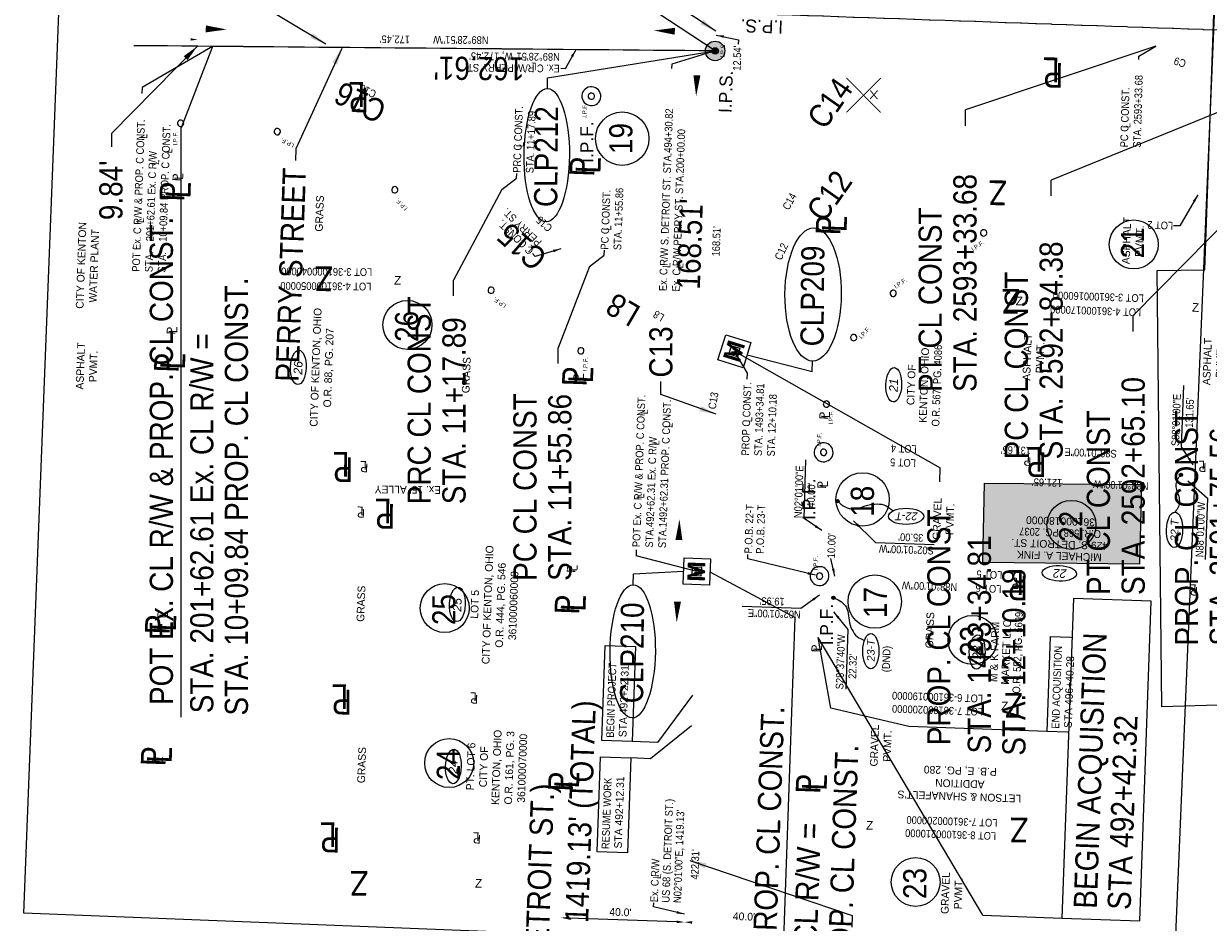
# Model space of a CAD drawing. Header units: feet. Extents: x -11 to 322919, y -12 to 577673.
# Tile 6 of 16: x 161182 to 161566, y 288695 to 288985. Entities that reach past the tile are written whole.
import ezdxf
from ezdxf.enums import TextEntityAlignment as Align

# ---------------------------------------------------------------- set-up
doc = ezdxf.new("R2010")
doc.units = ezdxf.units.FT
doc.header["$MEASUREMENT"] = 0
doc.linetypes.add('cl', pattern=[5, 0.09375, -0.09375, 4.625, -0.09375, 0.09375])
for name, color, linetype in [('BD_X_Building', 130, 'Continuous'), ('BD_X_Hatch', 247, 'Continuous'), ('RD_P_Text', 1, 'Continuous'), ('RW_P_Esmt_Text', 203, 'Continuous'), ('RW_P_Text-Boundary-001', 20, 'Continuous'), ('RW_P_Text-Boundary-002', 30, 'Continuous'), ('RW_P_Text-Parcel-001', 140, 'Continuous'), ('RW_P_Text-Parcel-002', 130, 'Continuous'), ('RW_X_CL', 180, 'cl'), ('RW_X_Text', 9, 'Continuous'), ('RW_X_Text-CLplat', 30, 'Continuous'), ('RW_X_Text-PropMap', 10, 'Continuous'), ('SC_Scratch5', 7, 'Continuous'), ('VG_P_Text', 9, 'Continuous')]:
    doc.layers.add(name, color=color, linetype=linetype)
doc.styles.add('ODOT', font='arialbd.ttf')
doc.styles.get("Standard").update_dxf_attribs({"font": 'font31.shx'})
doc.styles.add('Style-font31', font='font31.shx')
doc.styles.add('Text - CenterTop 0.14 Italic', font='ariali.ttf', dxfattribs={"height": 0.14})
doc.dimstyles.new('COEC', dxfattribs={"dimscale": 13.9, "dimtxt": 0.18, "dimasz": 0.18, "dimexe": 0.18, "dimexo": 0.0625, "dimgap": 0.09, "dimtad": 1, "dimzin": 0, "dimdsep": 46, "dimtxsty": 'Standard', "dimcen": 0.09, "dimclrd": 256, "dimclre": 256, "dimclrt": 256, "dimaunit": 1, "dimadec": 4, "dimazin": 0, "dimtfac": 1, "dimtofl": 0, "dimtmove": 0, "dimatfit": 3, "dimfxl": 1, "dimtolj": 1, "dimtzin": 0, "dimlwd": -1, "dimlwe": -1, "dimarcsym": 0})

msp = doc.modelspace()

# ---------------------------------------------------------------- hatches: boundary and pattern name
at = {"layer": 'BD_X_Hatch'}
h = msp.add_hatch(color=255, dxfattribs=at)
h.dxf.hatch_style = 1
h.paths.add_polyline_path([(161543.92, 288836.4), (161493.14, 288836.84), (161492.68, 288811.11), (161543.27, 288810.58)])

# ---------------------------------------------------------------- linework, layer by layer
at = {"layer": 'BD_X_Building', "elevation": 960.46, "flags": 128}
msp.add_lwpolyline([(161543.27, 288810.58), (161492.68, 288811.11), (161493.14, 288836.84), (161543.92, 288836.4)], close=True, dxfattribs=at)
at = {"layer": 'RW_P_Esmt_Text'}
for p, q in [((161543.06, 288973.86), (161543.09, 288974.95)), ((161543.09, 288974.95), (161548.63, 288978.23)), ((161341.77, 288935.47), (161341.82, 288937.03)), ((161337.02, 288931.82), (161341.77, 288935.47)), ((161365.4, 288906.95), (161370.15, 288910.6)), ((161370.15, 288910.6), (161370.2, 288912.16)), ((161416.45, 288872.35), (161412.27, 288879.49)), ((161416.39, 288870.42), (161416.45, 288872.35))]:
    msp.add_line(p, q, dxfattribs=at)
at = {"layer": 'RW_P_Text-Boundary-002'}
for p, q in [((161243.4, 288978.12), (161220.6, 288964.83)), ((161406.01, 288976.65), (161391.99, 288972.35)), ((161391.99, 288972.35), (161391.94, 288970.95)), ((161220.6, 288964.83), (161220.53, 288962.87)), ((161380.5, 288815.29), (161380.44, 288813.33)), ((161400.08, 288808.24), (161380.44, 288813.33)), ((161393.59, 288694.89), (161358.61, 288696.12))]:
    msp.add_line(p, q, dxfattribs=at)
msp.add_lwpolyline([(161238.62, 288980.31, 0, 0.749, 0), (161236.37, 288980.37, 0, 0, 0.2615), (161234.75, 288979.52, 0, 0, -0.949202)], format="xyseb", dxfattribs=at)
for centre in [(161365.97, 288962.01, 959.32), (161233.08, 288953.22), (161264.36, 288950.53), (161302.38, 288931.73), (161492.9, 288917.78), (161333.55, 288899.23), (161463.62, 288898.24), (161450.87, 288883.91), (161362.57, 288879.63), (161442.01, 288862.4), (161441.11, 288846.79, 959.83), (161439.8, 288806.75, 959.78)]:
    msp.add_arc(centre, 1.02, 352.811, 351.811, dxfattribs=at)
for points in [[(161358.63, 288696.54), (161358.6, 288695.71), (161356.11, 288696.21)], [(161393.6, 288695.31), (161393.57, 288694.48), (161396.09, 288694.81)], [(161398.6, 288695.13), (161398.57, 288694.3), (161396.09, 288694.81)]]:
    msp.add_solid(points, dxfattribs=at)
at = {"layer": 'RW_P_Text-Parcel-001', "const_width": 0.525}
msp.add_lwpolyline([(161556.86, 288839.3, 1), (161556.53, 288839.7, 1)], format="xyb", close=True, dxfattribs=at)
at = {"layer": 'RW_P_Text-Parcel-001'}
msp.add_circle((161556.7, 288839.5), 0.525, dxfattribs=at)
msp.add_ellipse((161554.65, 288821.75), major_axis=(0.11, 5.72), ratio=0.4567, dxfattribs=at)
msp.add_open_spline([(161556.7, 288839.5), (161556.44, 288839.21), (161555.79, 288838.46), (161555.02, 288837.03), (161555.05, 288835.07), (161555.96, 288833.15), (161556.32, 288831.07), (161556.05, 288828.98), (161555.18, 288827.96), (161554.76, 288827.47)], degree=3, knots=[0, 0, 0, 0, 1.348161, 3.438574, 5.447531, 7.904217, 10.646958, 12.998967, 15.177772, 15.177772, 15.177772, 15.177772], dxfattribs=at)
at = {"layer": 'RW_P_Text-Parcel-002', "linetype": 'Continuous'}
for p, q in [((161410.5, 288878.55), (161411.33, 288881.27)), ((161411.33, 288881.27), (161414.05, 288880.44)), ((161414.05, 288880.44), (161413.22, 288877.72)), ((161413.22, 288877.72), (161410.5, 288878.55)), ((161398.6, 288806.88), (161398.72, 288809.72)), ((161398.72, 288809.72), (161401.57, 288809.59)), ((161401.44, 288806.75), (161398.6, 288806.88)), ((161401.57, 288809.59), (161401.44, 288806.75))]:
    msp.add_line(p, q, dxfattribs=at)
at = {"layer": 'RW_P_Text-Parcel-002'}
for p, q in [((161443.41, 288764.03), (161439.35, 288786.86)), ((161398.67, 288768.27), (161387.36, 288752.94)), ((161468.73, 288758.09), (161443.41, 288764.03)), ((161398.32, 288758.27), (161385.13, 288747.69)), ((161513.44, 288756.52), (161468.73, 288758.09)), ((161387.36, 288752.94), (161379.19, 288753.22)), ((161385.13, 288747.69), (161378.79, 288747.91))]:
    msp.add_line(p, q, dxfattribs=at)
for points, const_width in [([(161405.99, 288976.12, 1), (161406.03, 288977.17, 1)], 1.05), ([(161445.76, 288830.82, 1), (161445.42, 288831.22, 1)], 0.525), ([(161444.45, 288799.56, 1), (161444.11, 288799.96, 1)], 0.525)]:
    msp.add_lwpolyline(points, format="xyb", close=True, dxfattribs=dict(at, const_width=const_width))
for points in [[(161513.44, 288756.52), (161514.52, 288787.22), (161524.35, 288786.88), (161523.27, 288756.18)], [(161369.36, 288753.56), (161370.44, 288784.27), (161380.27, 288783.93), (161379.19, 288753.22)], [(161367.88, 288717.55), (161368.96, 288748.25), (161378.79, 288747.91), (161377.71, 288717.21)]]:
    msp.add_lwpolyline(points, close=True, dxfattribs=at)
for centre, radius in [((161406.01, 288976.65), 1.05), ((161445.59, 288831.02), 0.525), ((161444.28, 288799.76), 0.525)]:
    msp.add_circle(centre, radius, dxfattribs=at)
for centre, major_axis in [((161271.16, 288874.27), (0.2, 5.56)), ((161463.82, 288868.64), (0.2, 5.56)), ((161467.78, 288826.08), (-5.72, 0)), ((161517.39, 288807.65), (-5.56, 0.2)), ((161322.63, 288797.6), (0.2, 5.56)), ((161456.39, 288782.46), (0, 5.72)), ((161490.79, 288782.21), (0.2, 5.56)), ((161321.34, 288745.16), (0.2, 5.56))]:
    msp.add_ellipse(centre, major_axis=major_axis, ratio=0.4567, dxfattribs=at)
for points, knots in [([(161445.59, 288831.02), (161446.02, 288830.63), (161447.12, 288829.63), (161449.25, 288828.44), (161452.19, 288828.45), (161455.08, 288829.77), (161458.21, 288830.27), (161461.34, 288829.82), (161462.85, 288828.49), (161463.58, 288827.85)], [0, 0, 0, 0, 1.348161, 3.438574, 5.447531, 7.904217, 10.646958, 12.998967, 15.170365, 15.170365, 15.170365, 15.170365]), ([(161444.28, 288799.76), (161444.79, 288799.56), (161446.07, 288799.04), (161447.94, 288797.75), (161449.14, 288795.27), (161449.22, 288792.31), (161450.09, 288789.48), (161451.75, 288787.04), (161453.49, 288786.32), (161454.33, 288785.97)], [0, 0, 0, 0, 1.348161, 3.438574, 5.447531, 7.904217, 10.646958, 12.998967, 15.177772, 15.177772, 15.177772, 15.177772])]:
    msp.add_open_spline(points, degree=3, knots=knots, dxfattribs=at)
at = {"layer": 'RW_X_CL'}
for p, q in [((161406.45, 288989.18), (161766.33, 288976.51)), ((161406.01, 288976.65), (161217.95, 288978.35))]:
    msp.add_line(p, q, dxfattribs=at)
at = {"layer": 'RW_X_Text'}
for p, q in [((161548.63, 288978.23), (161486.99, 288957.55)), ((161596.72, 288968.15), (161514.74, 288934.86)), ((161615.95, 288966.93), (161541.27, 288891.01)), ((161486.99, 288952.46), (161486.99, 288957.55)), ((161514.74, 288929.78), (161514.74, 288934.86)), ((161337.02, 288931.82), (161321.41, 288902.53)), ((161365.4, 288906.95), (161355.23, 288880.58)), ((161321.41, 288897.45), (161321.41, 288902.53)), ((161541.27, 288885.92), (161541.27, 288891.01)), ((161355.23, 288875.5), (161355.23, 288880.58)), ((161412.27, 288879.49), (161478.86, 288841.74)), ((161478.7, 288837.29), (161478.86, 288841.74))]:
    msp.add_line(p, q, dxfattribs=at)
at = {"layer": 'RW_X_Text-CLplat'}
for p, q in [((161406.01, 288976.65), (161304.14, 289044.45)), ((161243.4, 288978.12), (161233.23, 288951.76)), ((161351.8, 288968), (161406.01, 288976.65)), ((161351.74, 288964.47), (161351.8, 288968)), ((161233.23, 288761.14), (161233.23, 288951.76)), ((161437.46, 288872.8), (161416.35, 288878.24)), ((161437.46, 288872.8), (161437.52, 288876.33)), ((161379.54, 288803.93), (161379.6, 288807.45)), ((161379.6, 288807.45), (161395.82, 288808.4)), ((161404.34, 288808.08), (161431.89, 288793.41)), ((161425.29, 288606.11), (161431.89, 288793.41))]:
    msp.add_line(p, q, dxfattribs=at)
at = {"layer": 'RW_X_Text-CLplat', "linetype": 'Continuous'}
for p, q in [((161406.94, 288876.67), (161409.45, 288884.82)), ((161409.45, 288884.82), (161417.61, 288882.31)), ((161417.61, 288882.31), (161415.09, 288874.16)), ((161415.09, 288874.16), (161406.94, 288876.67)), ((161395.66, 288804.13), (161395.98, 288812.66)), ((161395.98, 288812.66), (161404.5, 288812.34)), ((161404.5, 288812.34), (161404.18, 288803.82)), ((161404.18, 288803.82), (161395.66, 288804.13))]:
    msp.add_line(p, q, dxfattribs=at)
at = {"layer": 'RW_X_Text-CLplat'}
for points in [[(161247.98, 288983.6, 0, 2.25, 0), (161241.23, 288983.77, 0, 0, 0.2615), (161236.38, 288981.2, 0, 0, -0.949202)], [(161386.23, 288983.26, 0, 2.25, 0), (161392.98, 288983.01, 0, 0, -0.2615), (161397.65, 288980.15, 0, 0, 0.949202)], [(161399.87, 288961.99, 0, 2.25, 0), (161400.12, 288968.74, 0, 0, -0.2615), (161402.98, 288973.42, 0, 0, 0.949202)], [(161394.47, 288825.14, 0, 2.25, 0), (161394.3, 288818.4, 0, 0, 0.2615), (161396.87, 288813.55, 0, 0, -0.949202)], [(161393.58, 288791.73, 0, 2.25, 0), (161393.83, 288798.47, 0, 0, -0.2615), (161396.68, 288803.15, 0, 0, 0.949202)]]:
    msp.add_lwpolyline(points, format="xyseb", dxfattribs=at)
at = {"layer": 'RW_X_Text-CLplat', "const_width": 3.15}
msp.add_lwpolyline([(161406.01, 288975.07, 1), (161406.01, 288978.22, 1)], format="xyb", close=True, dxfattribs=at)
at = {"layer": 'RW_X_Text-CLplat'}
for centre, radius in [((161406.01, 288976.65), 3.15), ((161375.96, 288948.27), 8.64), ((161453.73, 288831.56), 8.64), ((161457.66, 288798.5), 8.64)]:
    msp.add_circle(centre, radius, dxfattribs=at)
for centre in [(161365.97, 288962.01, 959.32), (161441.11, 288846.79, 959.83), (161439.8, 288806.75, 959.78)]:
    msp.add_arc(centre, 3.06, 356.534, 355.534, dxfattribs=at)
for centre, ratio in [((161351.54, 288942.93), 0.340489), ((161437.72, 288897.86), 0.423648), ((161379.34, 288782.39), 0.340489)]:
    msp.add_ellipse(centre, major_axis=(0.2, 21.54), ratio=ratio, dxfattribs=at)
at = {"layer": 'RW_X_Text-PropMap'}
msp.add_line((161492.68, 288697.05), (161439.35, 288786.86), dxfattribs=at)
for centre in [(161541.44, 288914.04), (161306.47, 288888.01), (161521.3, 288823.32), (161318.52, 288796.41), (161489.28, 288786.1), (161319.98, 288746.28), (161470.89, 288707.79)]:
    msp.add_circle(centre, 7.92, dxfattribs=at)
at = {"layer": 'SC_Scratch5', "color": 6}
for points in [[(161554.59, 288682.91), (161182.31, 288697.71), (161196.99, 289074.99), (161230.93, 289073.63), (161241.66, 289304.43), (161580.17, 289291.37)], [(161601.85, 288573.03), (161604.52, 288766.06), (161550.54, 288764.51), (161549.08, 288905.59), (161564.47, 288905.78), (161574.09, 289178.62), (161913.3, 289185.74), (161917.59, 288941.46), (161966.66, 288942.42), (161974.67, 288580.75)]]:
    msp.add_lwpolyline(points, close=True, dxfattribs=at)
at = {"layer": 'VG_P_Text', "const_width": 0.3, "flags": 128}
for points in [[(161448.48, 288956.77), (161459.63, 288967.85)], [(161448.51, 288967.88), (161459.59, 288956.73)]]:
    msp.add_lwpolyline(points, dxfattribs=at)
at = {"layer": 'VG_P_Text', "const_width": 0.3, "elevation": 960.71, "flags": 128}
for points in [[(161456.15, 288961.09), (161458.57, 288963.83)], [(161456.2, 288963.87), (161458.53, 288961.06)]]:
    msp.add_lwpolyline(points, dxfattribs=at)

# ---------------------------------------------------------------- texts
at = {"layer": 'RD_P_Text', "style": 'Style-font31', "width": 0.9}
msp.add_text('(DND)', height=2.5, rotation=87.9833, dxfattribs=at).set_placement((161462.49, 288775.63))
at = {"layer": 'RD_P_Text', "char_height": 2.5, "attachment_point": 2, "rotation": 87.9836, "style": 'Style-font31'}
for s, insert in [('GRASS', (161276.75, 288924.1)), ('ASPHALT\\PPVMT.', (161537.87, 288915.33)), ('ASPHALT\\PPVMT.', (161505.71, 288877.64)), ('ASPHALT\\PPVMT.', (161563.97, 288876.2)), ('ASPHALT\\PPVMT.', (161199.41, 288874.78)), ('GRASS', (161324.24, 288871.82)), ('GRAVEL\\PPVMT.', (161476.57, 288825.34)), ('GRASS', (161290.17, 288797.87)), ('GRASS', (161474.23, 288789.3)), ('GRAVEL\\PPVMT.', (161456.3, 288752)), ('GRASS', (161290.4, 288745.66)), ('GRAVEL\\PPVMT.', (161535.12, 288734.05)), ('GRAVEL\\PPVMT.', (161479.25, 288704.27))]:
    msp.add_mtext_dynamic_manual_height_columns(s, width=71.8995, gutter_width=10, heights=[0], dxfattribs=dict(at, insert=insert))
at = {"layer": 'RW_P_Esmt_Text', "style": 'Style-font31', "width": 0.9}
for s, rotation, p in [('C9', 163.1194, (161558.6, 288973.61)), ('C16', 153.6845, (161296.65, 288963.53)), ('L', 88.4369, (161540.34, 288951.65)), ('L', 87.891, (161344.11, 288945.5)), ('C14', 61.1456, (161429.83, 288924.94)), ('C15', 138.7644, (161353.6, 288919.77)), ('L', 87.891, (161372.37, 288918.52)), ('C12', 64.9338, (161427.39, 288908.73)), ('L8', 149.6405, (161389.82, 288891.14)), ('C13', 80.2902, (161406.18, 288860.58)), ('L', 88.0507, (161417.98, 288856.51))]:
    msp.add_text(s, height=2.5, rotation=rotation, dxfattribs=at).set_placement(p)
at = {"layer": 'RW_P_Esmt_Text', "char_height": 2.5, "width": 54.3937, "attachment_point": 1, "style": 'Style-font31'}
for s, insert, rotation in [('{\\W0.9;PC C CONST.\\PSTA. 2593+33.68}', (161537.06, 288945.51), 88.4369), ('{\\W0.9;PRC C CONST.\\PSTA. 11+17.89}', (161340.57, 288937.29), 87.891), ('{\\W0.9;PC C CONST.\\PSTA. 11+55.86}', (161368.95, 288912.42), 87.891), ('{\\W0.9;PROP C CONST.\\PSTA. 1493+34.81\\PSTA. 12+10.18}', (161414.47, 288845.8), 88.0507)]:
    msp.add_mtext(s, dxfattribs=dict(at, insert=insert, rotation=rotation))
at = {"layer": 'RW_P_Text-Boundary-001', "style": 'Style-font31', "width": 0.9}
for s, p in [('S88°01\'00"E', (161556.12, 288848.76)), ("131.65'", (161560.6, 288854.7)), ('N88°01\'00"W', (161563.94, 288812.83))]:
    msp.add_text(s, height=2.5, rotation=87.9835, dxfattribs=at).set_placement(p)
at = {"layer": 'RW_P_Text-Boundary-002', "style": 'Style-font31', "width": 0.9}
for s, rotation, p in [('N89°28\'51"W         172.45\'', 179.4807, (161332.71, 288981.37)), ("12.54'", 88.0841, (161414.26, 288970.21)), ('LOT 2', 178.0166, (161554.24, 288921.34)), ("168.51'", 88.0841, (161407.49, 288910.13)), ('LOT 3-361000040000', 179.4807, (161295.07, 288906.32)), ('LOT 4-361000050000', 179.4807, (161294.81, 288901.65)), ('LOT 3-361000160000', 178.0166, (161544.76, 288897.85)), ('LOT 4-361000170000', 178.0166, (161543.89, 288893.28)), ('LOT 4', 178.0166, (161471.29, 288849.07)), ('S88°01\'00"E             131.65\'', 178.0166, (161536, 288847.56)), ('LOT 5', 178.0166, (161471.01, 288844.55)), ('N02°01\'00"E', 88.0841, (161434.04, 288825.47)), ("40.00'", 88.0841, (161438.17, 288828.85)), ('N88°01\'00"W            121.65\'', 178.0166, (161546.25, 288837.12)), ("10.00'", 87.9834, (161444.78, 288812.51)), ("35.00'", 178.0166, (161473.42, 288820.36)), ('S02°01\'00"W', 178.0166, (161476.79, 288816.22)), ('LOT 5', 178.0166, (161498.96, 288808.32)), ('N88°01\'00"W', 178.0166, (161484.36, 288804.39)), ('LOT 6', 178.0166, (161498.68, 288803.79)), ("19.95'", 178.0841, (161428.56, 288799.69)), ('N02°01\'00"E', 178.0841, (161433.73, 288795.51)), ('S28°37\'40"W', 88.0841, (161447.5, 288770.09)), ("22.32'", 88.0841, (161451.63, 288773.47)), ('LOT 6-361000190000', 178.0166, (161492.72, 288768.34)), ('LOT 7-361000200000', 178.0166, (161492.72, 288764.08)), ('LOT 7-361000200000', 178.0166, (161497.39, 288728.13)), ('LOT 8-361000210000', 178.0166, (161496.96, 288723.87)), ("422.31'", 88.0841, (161400.6, 288708.56))]:
    msp.add_text(s, height=2.5, rotation=rotation, dxfattribs=at).set_placement(p)
at = {"layer": 'RW_P_Text-Boundary-002'}
for rotation, p in [(87.9834, (161364.4, 288955.03, 959.32)), (87.9834, (161232.01, 288946.02)), (153.6845, (161270.01, 288946.57)), (133.8055, (161306.63, 288925.83)), (33.7124, (161489.44, 288911.75)), (33.7124, (161464.46, 288899.69)), (145.9646, (161338.62, 288894.56)), (48.3439, (161453.38, 288883.36)), (87.9834, (161364.66, 288872.99)), (87.9834, (161444.1, 288855.76)), (87.9834, (161440.28, 288848.6, 959.83)), (87.9834, (161439.13, 288808.66, 959.78))]:
    msp.add_text('I.P.F.', height=1.4, rotation=rotation, dxfattribs=at).set_placement(p)
at = {"layer": 'RW_P_Text-Boundary-002', "width": 0.9}
for p in [(161222.27, 288948.2), (161230.37, 288943.46), (161226.1, 288939.76), (161221.21, 288920.97), (161391.53, 288906.41), (161395.73, 288906.28), (161384.3, 288859.06)]:
    msp.add_text('L', height=2.5, rotation=87.9834, dxfattribs=at).set_placement(p)
at = {"layer": 'RW_P_Text-Boundary-002', "char_height": 2.5, "attachment_point": 1, "rotation": 87.9834}
for s, insert, width in [('{\\W0.9;Ex. C R/W S. DETROIT ST. STA.494+30.82\\PEx. C R/W PERRY ST. STA.200+00.00}', (161387.85, 288899.01), 93.2277), ('{\\W0.9;POT Ex. C R/W & PROP. C CONST.\\PSTA.^I201+62.61 Ex. C R/W\\PSTA.^I10+09.84 PROP. C CONST.}', (161217.34, 288905.27), 60.4023), ('{\\W0.9;POT Ex. C R/W & PROP. C CONST.\\PSTA.492+62.31 Ex. C R/W \\PSTA.1492+62.31 PROP. C CONST.}', (161379.24, 288816.17), 69.4073), ('{\\W0.9;L}', (161389.74, 288854.76), 69.4073), ('{\\W0.9;L}', (161385.46, 288849.1), 69.4073), ('{\\W0.9;L}', (161380.57, 288831.93), 69.4073)]:
    msp.add_mtext(s, dxfattribs=dict(at, insert=insert, width=width))
at = {"layer": 'RW_P_Text-Boundary-002', "insert": (161415.47, 288814.13), "char_height": 2.5, "width": 23.5162, "attachment_point": 1, "rotation": 88.0841, "line_spacing_factor": 0.9, "style": 'Style-font31'}
msp.add_mtext('{\\W0.9;P.O.B. 22-T\\PP.O.B. 23-T}', dxfattribs=at)
at = {"layer": 'RW_P_Text-Boundary-002', "char_height": 2.502, "attachment_point": 5, "rotation": 357.9834}
for insert in [(161375.36, 288698.04), (161415.34, 288696.63)]:
    msp.add_mtext("\\A1;40.0'", dxfattribs=dict(at, insert=insert))
at = {"layer": 'RW_P_Text-Parcel-001', "style": 'Style-font31'}
for s, p in [('L', (161564.52, 288844.05)), ('P', (161564.98, 288843.22)), ('L', (161561.76, 288804.06)), ('P', (161562.21, 288803.22))]:
    msp.add_text(s, height=2.8, rotation=177.9836, dxfattribs=at).set_placement(p)
at = {"layer": 'RW_P_Text-Parcel-001', "style": 'Text - CenterTop 0.14 Italic'}
msp.add_text('22-T', height=2.5, rotation=88.8804, dxfattribs=at).set_placement((161555.89, 288821.6), align=Align.CENTER)
at = {"layer": 'RW_P_Text-Parcel-001', "insert": (161561.5, 288895.06), "char_height": 2.8, "attachment_point": 2, "rotation": 357.9836, "style": 'Style-font31'}
msp.add_mtext_dynamic_manual_height_columns('Z', width=71.8995, gutter_width=10, heights=[0], dxfattribs=at)
at = {"layer": 'RW_P_Text-Parcel-002'}
msp.add_text('I.P.S.', height=1.4, rotation=87.9834, dxfattribs=at).set_placement((161409.1, 288974.48))
at = {"layer": 'RW_P_Text-Parcel-002', "style": 'Style-font31', "width": 0.9}
for s, rotation, p in [('L', 179.4807, (161348.24, 288972.85)), ('L', 135.7594, (161347.57, 288913.06)), ('END ACQUISITION', 88.0186, (161517.33, 288757.38)), ('BEGIN PROJECT', 88.0186, (161373.25, 288754.43)), ('RESUME WORK', 88.0186, (161371.77, 288718.41)), ('L', 87.9316, (161388.51, 288708.74))]:
    msp.add_text(s, height=2.5, rotation=rotation, dxfattribs=at).set_placement(p)
at = {"layer": 'RW_P_Text-Parcel-002'}
for s, height, rotation, style, p in [('P', 2.8, 87.9835, 'Style-font31', (161233.23, 288934.47)), ('L', 2.8, 87.9835, 'Style-font31', (161233.88, 288934.94)), ('P', 2.8, 87.9835, 'Style-font31', (161231.35, 288884.88)), ('L', 2.8, 87.9835, 'Style-font31', (161231.99, 288885.34)), ('M', 1.83, 73.0795, 'ODOT', (161412.84, 288878.27)), ('P', 2.8, 87.9835, 'Style-font31', (161362.89, 288869.8)), ('L', 2.8, 87.9835, 'Style-font31', (161363.54, 288870.27)), ('P', 2.8, 87.9835, 'Style-font31', (161442.49, 288857.39)), ('L', 2.8, 87.9835, 'Style-font31', (161443.13, 288857.86)), ('L', 2.8, 177.9836, 'Style-font31', (161507.88, 288846.02)), ('P', 2.8, 177.9836, 'Style-font31', (161508.34, 288845.19)), ('L', 2.8, 177.9836, 'Style-font31', (161293.33, 288843.96)), ('P', 2.8, 177.9836, 'Style-font31', (161293.79, 288843.13)), ('P', 2.8, 87.9835, 'Style-font31', (161441.83, 288834.99)), ('L', 2.8, 87.9835, 'Style-font31', (161442.48, 288835.45)), ('L', 2.8, 177.9836, 'Style-font31', (161292.28, 288829.22)), ('P', 2.8, 177.9836, 'Style-font31', (161292.74, 288828.39)), ('P', 2.8, 87.9835, 'Style-font31', (161360.81, 288807.8)), ('L', 2.8, 87.9835, 'Style-font31', (161361.46, 288808.27)), ('M', 1.83, 87.3907, 'ODOT', (161400.93, 288807.19)), ('L', 2.8, 177.9836, 'Style-font31', (161504.01, 288806.17)), ('P', 2.8, 177.9836, 'Style-font31', (161504.47, 288805.34)), ('P', 2.8, 87.9835, 'Style-font31', (161228.32, 288793.07)), ('L', 2.8, 87.9835, 'Style-font31', (161228.97, 288793.54)), ('P', 2.8, 87.9835, 'Style-font31', (161439.94, 288782.07)), ('L', 2.8, 87.9835, 'Style-font31', (161440.58, 288782.54)), ('STA 496+40.28', 2.5, 88.0186, 'Style-font31', (161521.38, 288757.56)), ('STA 492+22.31', 2.5, 88.0186, 'Style-font31', (161377.3, 288754.61)), ('L', 2.8, 177.9836, 'Style-font31', (161328.9, 288769.08)), ('P', 2.8, 177.9836, 'Style-font31', (161329.35, 288768.25)), ('P', 2.8, 87.9835, 'Style-font31', (161226.63, 288745.72)), ('L', 2.8, 87.9835, 'Style-font31', (161227.28, 288746.19)), ('STA 492+12.31', 2.5, 88.0186, 'Style-font31', (161375.82, 288718.59)), ('P', 2.8, 87.9835, 'Style-font31', (161358.25, 288737.57)), ('L', 2.8, 87.9835, 'Style-font31', (161358.89, 288738.04)), ('L', 2.8, 177.9836, 'Style-font31', (161329.78, 288723.84)), ('P', 2.8, 177.9836, 'Style-font31', (161330.24, 288723.01))]:
    msp.add_text(s, height=height, rotation=rotation, dxfattribs=dict(at, style=style)).set_placement(p)
at = {"layer": 'RW_P_Text-Parcel-002', "style": 'Text - CenterTop 0.14 Italic'}
for s, height, rotation, p in [('26', 2.8, 87.9836, (161272.49, 288874.09)), ('21', 2.8, 87.9836, (161465.15, 288868.45)), ('22-T', 2.5, 180.0001, (161467.91, 288827.33)), ('22', 2.8, 177.9836, (161517.57, 288808.98)), ('25', 2.8, 87.9836, (161323.96, 288797.42)), ('23-T', 2.5, 90.0001, (161457.64, 288782.73)), ('23', 2.8, 87.9836, (161492.12, 288782.03)), ('24', 2.8, 87.9836, (161322.67, 288744.97))]:
    msp.add_text(s, height=height, rotation=rotation, dxfattribs=at).set_placement(p, align=Align.CENTER)
at = {"layer": 'RW_P_Text-Parcel-002', "char_height": 2.5, "width": 163.067, "attachment_point": 1, "line_spacing_factor": 0.9, "style": 'Style-font31'}
for s, insert, rotation in [('{\\W0.9;Ex. C R/W PERRY ST.\\PN89%%D28\'51"W, 172.45\'}', (161355.72, 288969.7), 179.4807), ('{\\W0.9;C CONST.\\PPERRY ST.}', (161345.76, 288910.5), 135.7594), ('{\\W0.9;Ex. C R/W\\PUS 68 (S. DETROIT ST.)\\PN02%%D01\'00"E, 1419.13\'}', (161385, 288701.31), 87.9316)]:
    msp.add_mtext(s, dxfattribs=dict(at, insert=insert, rotation=rotation))
at = {"layer": 'RW_P_Text-Parcel-002', "attachment_point": 2, "style": 'Style-font31'}
for s, insert, char_height, rotation in [('CITY OF KENTON\\PWATER PLANT', (161199.64, 288907.31), 2.5, 87.9836), ('Z', (161303.36, 288903.84), 2.8, 357.9836), ('Z', (161504.48, 288897.15), 2.8, 357.9836), ('CITY OF KENTON, OHIO\\PO.R. 88, PG. 207', (161275.52, 288874.34), 2.5, 87.9836), ('CITY OF\\PKENTON, OHIO\\P{\\W0.9;O.R. 567, PG. 4086}', (161468.18, 288868.71), 2.5, 87.9836), ("Ex. 15' ALLEY", (161306.57, 288833.45), 2.5, 179.4807), ('LOT 5\\PCITY OF KENTON, OHIO\\PO.R. 444, PG. 546\\P361000060000', (161326.99, 288797.67), 2.5, 87.9836), ('Z', (161499.76, 288766.12), 2.8, 357.9836), ('PT. LOT 6\\PCITY OF\\PKENTON, OHIO\\PO.R. 161, PG. 3\\P361000070000', (161325.69, 288745.22), 2.5, 87.9836), ("LETSON & SHANAFELT'S\\PADDITION\\PP.B. E, PG. 280", (161485, 288734.19), 2.5, 178.0166), ('Z', (161456.08, 288727.53), 2.8, 357.9836), ('Z', (161329.52, 288708.75), 2.8, 357.9836)]:
    msp.add_mtext_dynamic_manual_height_columns(s, width=71.8995, gutter_width=10, heights=[0], dxfattribs=dict(at, insert=insert, char_height=char_height, rotation=rotation))
at = {"layer": 'RW_P_Text-Parcel-002', "char_height": 2.5, "attachment_point": 2, "line_spacing_factor": 0.9, "style": 'Style-font31'}
for s, insert, rotation in [('MICHAEL A. FINK\\P429 S. DETROIT ST.\\P{\\W0.9;O.R. 568, PG. 2037\\P}361000180000', (161517.32, 288812.01), 177.9836), ('M & K FARM\\PMARKET LLC\\P{\\W0.9;O.R. 552, PG. 5699}', (161495.15, 288782.28), 87.9836)]:
    msp.add_mtext_dynamic_manual_height_columns(s, width=71.8995, gutter_width=10, heights=[0], dxfattribs=dict(at, insert=insert, rotation=rotation))
at = {"layer": 'RW_X_Text', "style": 'Style-font31', "width": 0.9}
for s, rotation, p in [('C14', 54.8812, (161441.45, 288950.83)), ('C16', 153.6845, (161300.26, 288959.64)), ('C12', 54.8812, (161441.25, 288920.85)), ('C15', 138.7644, (161352.21, 288910.65)), ('L8', 149.6405, (161382.42, 288893.61)), ('C13', 90, (161392.21, 288870.98)), ('PROP. CL CONST', 90, (161482.15, 288752.07)), ('STA. 1493+34.81', 90, (161495.24, 288749.39)), ('STA. 12+10.18', 90, (161506.43, 288748.66))]:
    msp.add_text(s, height=7.5, rotation=rotation, dxfattribs=at).set_placement(p)
at = {"layer": 'RW_X_Text', "char_height": 7.5, "width": 158.1798, "attachment_point": 1, "rotation": 90, "line_spacing_factor": 0.9, "style": 'Style-font31'}
for s, insert in [('{\\W0.9;PT CL CONST \\PSTA. 2593+33.68}', (161471.84, 288866.32)), ('{\\W0.9;PC CL CONST \\PSTA. 2592+84.38}', (161499.72, 288844.51)), ('{\\W0.9;PRC CL CONST \\PSTA. 11+17.89}', (161306.53, 288830.01)), ('{\\W0.9;PT CL CONST \\PSTA. 2592+65.10}', (161526.26, 288800.65)), ('{\\W0.9;PC CL CONST \\PSTA. 11+55.86}', (161340.74, 288805.21)), ('{\\W0.9;PROP. CL CONST \\PSTA. 2591+75.56\\PSTA. 1+32.69}', (161554.77, 288784.28))]:
    msp.add_mtext(s, dxfattribs=dict(at, insert=insert))
at = {"layer": 'RW_X_Text-CLplat'}
for s, rotation, p in [('I.P.S.', 177.9835, (161428.06, 288986.44)), ('I.P.S.', 87.9834, (161411.29, 288956.52)), ('I.P.F.', 90, (161366.6, 288940.46, 959.32)), ('I.P.F.', 90, (161438.42, 288824.9, 959.83)), ('I.P.F.', 90, (161444.18, 288784.35, 959.78))]:
    msp.add_text(s, height=4.2, rotation=rotation, dxfattribs=at).set_placement(p)
at = {"layer": 'RW_X_Text-CLplat', "style": 'Style-font31', "width": 0.9}
for s, rotation, p in [("162.61'", 179.4807, (161344.3, 288974.59)), ("9.84'", 90, (161214.28, 288921.92)), ('POT Ex. CL R/W & PROP. CL CONST.', 90, (161230.6, 288765.05)), ('STA. 10+09.84 PROP. CL CONST.', 90, (161254.88, 288761.64)), ('STA. 201+62.61 Ex. CL R/W =', 90, (161243.68, 288762.36)), ('POT Ex. CL R/W & PROP. CL CONST.', 87.9834, (161422.89, 288606.68)), ('STA. 1492.62.31 PROP. CL CONST.', 87.9834, (161447.17, 288603.26)), ('STA. 492+62.31 Ex. CL R/W =', 87.9834, (161435.98, 288603.99))]:
    msp.add_text(s, height=7.5, rotation=rotation, dxfattribs=at).set_placement(p)
at = {"layer": 'RW_X_Text-CLplat', "width": 0.9}
for s, rotation, p in [('CLP212', 89.4726, (161355.07, 288942.42)), ('19', 90, (161379.24, 288948.32)), ('CLP209', 89.4726, (161441.24, 288897.35)), ('18', 90, (161457.4, 288830.96)), ('17', 90, (161461.59, 288798.22)), ('CLP210', 89.4726, (161382.87, 288781.88))]:
    msp.add_text(s, height=7.5, rotation=rotation, dxfattribs=at).set_placement(p, align=Align.CENTER)
msp.add_text("168.51'", height=7.5, rotation=87.9833, dxfattribs=at).set_placement((161401.06, 288899.39))
at = {"layer": 'RW_X_Text-CLplat', "style": 'ODOT'}
for rotation, p in [(72.8774, (161413.88, 288875.53)), (87.8587, (161402.66, 288804.83))]:
    msp.add_text('M', height=5.7, rotation=rotation, dxfattribs=at).set_placement(p)
at = {"layer": 'RW_X_Text-CLplat', "insert": (161330.46, 288639.48), "char_height": 7.5, "width": 163.067, "attachment_point": 1, "rotation": 87.9834, "style": 'Style-font31'}
msp.add_mtext('{\\W0.9;Ex. C R/W\\PUS 68 (S. DETROIT ST.)\\PN02%%D01\'00"E, 1419.13\' (TOTAL)}', dxfattribs=at)
at = {"layer": 'RW_X_Text-PropMap', "style": 'Style-font31', "width": 0.9}
for s, height, rotation, p in [('L', 8, 179.4807, (161517.48, 288974.51)), ('P', 8, 179.4807, (161518.66, 288972.74)), ('L', 8, 179.4807, (161292.83, 288966.55)), ('P', 8, 179.4807, (161294.01, 288964.78)), ('P', 8, 87.9837, (161366.85, 288935.87)), ('L', 8, 87.9837, (161368.88, 288936.88)), ('P', 8, 87.9837, (161234.22, 288927.82)), ('L', 8, 87.9837, (161236.24, 288928.83)), ('Z', 8, 179.4807, (161500.45, 288934.72)), ('P', 8, 87.9837, (161446.51, 288916.9)), ('L', 8, 87.9837, (161448.53, 288917.92)), ('21', 7.5, 90, (161544.82, 288909.55)), ('Z', 8, 179.4807, (161282.4, 288906.91)), ('Z', 8, 179.4807, (161504.65, 288899.61)), ('26', 7.5, 90, (161309.95, 288882.51)), ('P', 8, 87.9837, (161232.43, 288872.45)), ('L', 8, 87.9837, (161234.46, 288873.47)), ('P', 8, 87.9837, (161364.43, 288868.01)), ('L', 8, 87.9837, (161366.46, 288869.03)), ('L', 8, 179.4807, (161512.08, 288848.52)), ('L', 8, 179.4807, (161287.72, 288846.9)), ('P', 8, 179.4807, (161288.91, 288845.14)), ('P', 8, 179.4807, (161513.27, 288846.75)), ('L', 8, 179.4807, (161301.36, 288831.81)), ('P', 8, 179.4807, (161302.54, 288830.05)), ('22', 7.5, 90, (161524.78, 288817.82)), ('L', 8, 179.4807, (161506.03, 288808.67)), ('P', 8, 179.4807, (161507.22, 288806.91)), ('25', 7.5, 90, (161322, 288790.91)), ('P', 8, 87.9837, (161362.03, 288794.2)), ('L', 8, 87.9837, (161364.05, 288795.21)), ('P', 8, 87.9837, (161229.49, 288787.75)), ('L', 8, 87.9837, (161231.51, 288788.76)), ('23', 7.5, 90, (161492.76, 288780.59)), ('L', 8, 179.4807, (161287.33, 288771.72)), ('P', 8, 179.4807, (161288.51, 288769.95)), ('Z', 8, 179.4807, (161505.52, 288768.91)), ('P', 8, 87.9837, (161228.15, 288745.12)), ('L', 8, 87.9837, (161230.17, 288746.13)), ('24', 7.5, 90, (161323.46, 288740.77)), ('P', 8, 87.9837, (161359.94, 288736.94)), ('L', 8, 87.9837, (161361.96, 288737.96)), ('P', 8, 87.9837, (161440.05, 288736.21)), ('L', 8, 87.9837, (161442.07, 288737.23)), ('L', 8, 179.4807, (161283.56, 288727.09)), ('Z', 8, 179.4807, (161507.32, 288728.61)), ('P', 8, 179.4807, (161284.74, 288725.32)), ('Z', 8, 179.4807, (161293.83, 288711.32)), ('23', 7.5, 90, (161474.36, 288702.29))]:
    msp.add_text(s, height=height, rotation=rotation, dxfattribs=at).set_placement(p)
at = {"layer": 'RW_X_Text-PropMap', "insert": (161263.73, 288869.78), "char_height": 7.5, "width": 158.1798, "attachment_point": 1, "rotation": 87.9834, "line_spacing_factor": 0.9, "style": 'Style-font31'}
msp.add_mtext('{\\W0.9;PERRY STREET}', dxfattribs=at)

# ---------------------------------------------------------------- leaders
at = {"layer": 'RW_P_Text-Boundary-001'}
for points in [[(161560.67, 288842.71), (161556.93, 288848.58), (161557.7, 288868.4)], [(161558.94, 288837.59), (161565.36, 288831.98), (161564.58, 288812.16)]]:
    msp.add_leader(points, dimstyle='COEC', dxfattribs=at)
at = {"layer": 'RW_P_Text-Boundary-002'}
for points in [[(161406.33, 288981.78), (161413.56, 288980.21), (161413.51, 288978.81)], [(161562.18, 288930.08), (161556.33, 288920.06), (161554.36, 288920.12)], [(161440.57, 288821.51), (161434.77, 288825.42), (161435.41, 288844.4)], [(161450.77, 288824.63), (161457.87, 288817.62), (161476.84, 288816.96)], [(161438.44, 288807.08), (161416.55, 288812.37), (161416.59, 288813.74)], [(161439.74, 288800.62), (161433.78, 288796.24), (161414.8, 288796.88)], [(161444.36, 288795.21), (161448.9, 288789.5), (161448.26, 288770.18)]]:
    msp.add_leader(points, dimstyle='COEC', dxfattribs=at)
msp.add_leader([(161444.74, 288806.69), (161443.45, 288812.49)], dimstyle='COEC', override={"dimgap": 0.09, "dimtad": 0}, dxfattribs=at)
at = {"layer": 'RW_P_Text-Parcel-002'}
for points in [[(161360.94, 288977.01), (161357.47, 288970.88), (161356.1, 288970.93)], [(161356.11, 288912.65), (161347.84, 288910.14), (161346.88, 288911.13)], [(161396.07, 288697.39), (161386.09, 288699.79), (161386.13, 288701.04)]]:
    msp.add_leader(points, dimstyle='COEC', dxfattribs=at)
at = {"layer": 'RW_X_Text'}
msp.add_leader([(161406.3, 288859.1), (161388.5, 288865.53), (161388.5, 288869.74)], dimstyle='COEC', override={"dimscale": 30}, dxfattribs=at)
at = {"layer": 'RW_X_Text-CLplat'}
for points in [[(161280.11, 288978.81), (161250.1, 288996.83), (161250.26, 289001.06)], [(161406.24, 288983.04), (161395.56, 288990.03), (161392.32, 288992.15)], [(161238.49, 288978.17), (161210.72, 288949.96), (161210.72, 288945.64)]]:
    msp.add_leader(points, dimstyle='COEC', override={"dimscale": 30}, dxfattribs=at)
at = {"layer": 'RW_X_Text-PropMap'}
for points in [[(161285.22, 288977.48), (161270.35, 288944.95), (161270.22, 288941.17)], [(161397.79, 288714.77, 960.31), (161450.33, 288696.98, 960.31), (161450.19, 288693.2, 960.31)]]:
    msp.add_leader(points, dimstyle='COEC', override={"dimscale": 30}, dxfattribs=at)

# ---------------------------------------------------------------- next in the draw order: texts
at = {"layer": 'RW_X_Text-PropMap', "insert": (161521.98, 288699.34), "char_height": 7.5, "width": 98.0536, "attachment_point": 1, "rotation": 87.9328, "line_spacing_factor": 0.877238, "style": 'Style-font31', "bg_fill": 3, "box_fill_scale": 1.5, "bg_fill_color": 256, "bg_fill_transparency": 0}
msp.add_mtext('\\W0.9000;BEGIN ACQUISITION STA 492+42.32', dxfattribs=at)

# ---------------------------------------------------------------- next in the draw order: linework, layer by layer
at = {"layer": 'RW_X_Text-PropMap'}
msp.add_line((161492.68, 288697.05), (161518.21, 288696.13), dxfattribs=at)
msp.add_lwpolyline([(161518.21, 288696.13), (161543.37, 288695.22), (161547.1, 288798.65), (161521.95, 288799.55)], close=True, dxfattribs=at)

doc.saveas('drawing.dxf')
